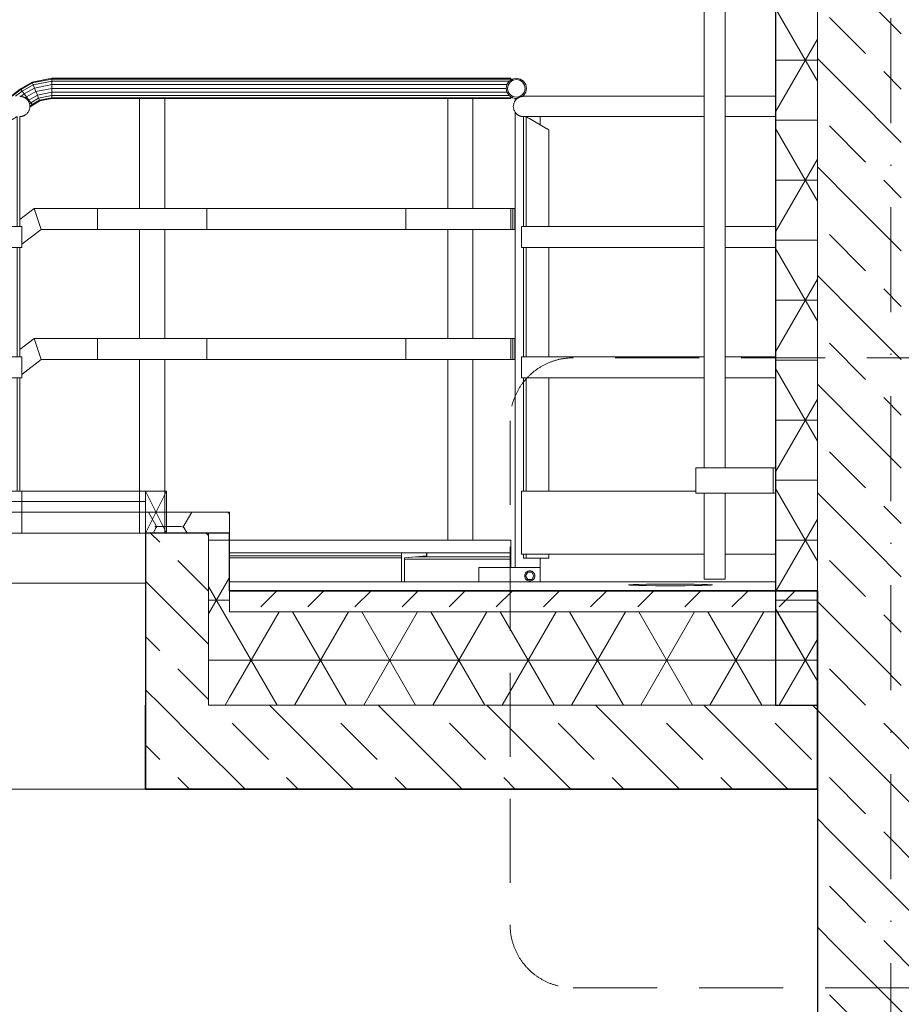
# Model space of a CAD drawing. Header units: millimetres. Extents: x -3176 to 162662, y -36434 to 57907.
# Tile 14 of 155: x 67803 to 69903, y 2038 to 4383. Entities that reach past the tile are written whole.
import ezdxf

# ---------------------------------------------------------------- set-up
doc = ezdxf.new("R2010")
doc.units = ezdxf.units.MM
doc.linetypes.add('1-Sheet - 32170-CIV-6170-DW-2035-015-02 - PRZEKROJE A-A - B-B$0$A_Dash_Dot_2_5mm_Axis', pattern=[45, 25, -10, 0, -10])
doc.linetypes.add('1-Sheet - 32170-CIV-6170-DW-2035-015-02 - PRZEKROJE A-A - B-B$0$A_Hidden_2_0mm', pattern=[30, 20, -10])
doc.layers.get('0').update_dxf_attribs({"lineweight": 5})
for name, color, linetype, lineweight in [('!UG_kształtki', 10, 'Continuous', 30), ('1-Sheet - 32170-CIV-6170-DW-2035-015-02 - PRZEKROJE A-A - B-B$0$A-COLS', 8, 'Continuous', 0), ('1-Sheet - 32170-CIV-6170-DW-2035-015-02 - PRZEKROJE A-A - B-B$0$A-DETL', 8, 'Continuous', 0), ('1-Sheet - 32170-CIV-6170-DW-2035-015-02 - PRZEKROJE A-A - B-B$0$A-DETL-GENF', 8, 'Continuous', 0), ('1-Sheet - 32170-CIV-6170-DW-2035-015-02 - PRZEKROJE A-A - B-B$0$A-DETL-THIN', 8, 'Continuous', 0), ('1-Sheet - 32170-CIV-6170-DW-2035-015-02 - PRZEKROJE A-A - B-B$0$A-FLOR-HRAL', 8, 'Continuous', 0), ('1-Sheet - 32170-CIV-6170-DW-2035-015-02 - PRZEKROJE A-A - B-B$0$A-GENM', 8, 'Continuous', 0), ('1-Sheet - 32170-CIV-6170-DW-2035-015-02 - PRZEKROJE A-A - B-B$0$A-ROOF', 8, 'Continuous', 0), ('1-Sheet - 32170-CIV-6170-DW-2035-015-02 - PRZEKROJE A-A - B-B$0$A-ROOF-PATT', 8, 'Continuous', 0), ('1-Sheet - 32170-CIV-6170-DW-2035-015-02 - PRZEKROJE A-A - B-B$0$A-WALL', 8, 'Continuous', 0), ('1-Sheet - 32170-CIV-6170-DW-2035-015-02 - PRZEKROJE A-A - B-B$0$A-WALL-PATT', 8, 'Continuous', 0), ('1-Sheet - 32170-CIV-6170-DW-2035-015-02 - PRZEKROJE A-A - B-B$0$Q-SPCQ', 8, 'Continuous', 0), ('1-Sheet - 32170-CIV-6170-DW-2035-015-02 - PRZEKROJE A-A - B-B$0$S-BEAM', 8, 'Continuous', 0), ('1-Sheet - 32170-CIV-6170-DW-2035-015-02 - PRZEKROJE A-A - B-B$0$S-GRID', 8, 'Continuous', 0)]:
    doc.layers.add(name, color=color, linetype=linetype, lineweight=lineweight)
pattern_1 = [(315, (15908.845, 400), (12.93157, 12.93157), [12.192, -6.096]), (315, (15922.053, 400), (12.93157, 12.93157), [20.32, 0, 0, 0])]

# ---------------------------------------------------------------- blocks, each defined once
blk = doc.blocks.new('1-Sheet - 32170-CIV-6170-DW-2035-015-02 - PRZEKROJE A-A - B-B$0$A_Drabina_Klamra - A_Drabina_Klamra_H_350-1095951-B2_SC_AA - Dep_PW')
at = {"layer": '1-Sheet - 32170-CIV-6170-DW-2035-015-02 - PRZEKROJE A-A - B-B$0$A-GENM'}
for p, q in [((6294.53, 331.5), (6294.53, 471.23)), ((6299.53, 331.5), (6299.53, 471.23)), ((6292.57, 331.5), (6311.03, 331.5)), ((6292.57, 331.5), (6292.57, 325.48)), ((6311.03, 331.5), (6311.53, 331.5)), ((6311.03, 331.5), (6311.03, 325.48)), ((6311.03, 325.48), (6292.57, 325.48)), ((6294.53, 305), (6294.53, 325.48)), ((6299.53, 305), (6299.53, 325.48)), ((6311.53, 325.48), (6311.03, 325.48)), ((6299.53, 305), (6294.53, 305))]:
    blk.add_line(p, q, dxfattribs=at)
blk = doc.blocks.new('1-Sheet - 32170-CIV-6170-DW-2035-015-02 - PRZEKROJE A-A - B-B$0$Railing - słupek_balustrady60x6-1062895-B2_SC_AA - Dep_PW')
at = {"layer": '1-Sheet - 32170-CIV-6170-DW-2035-015-02 - PRZEKROJE A-A - B-B$0$A-FLOR-HRAL'}
for p, q in [((6130.93, 389), (6130.93, 415.17)), ((6131.53, 389), (6131.53, 415.17)), ((6130.13, 414.71), (6125.93, 412.28)), ((6125.53, 389), (6125.53, 412.05)), ((6125.53, 358), (6125.53, 384)), ((6130.93, 358), (6130.93, 384)), ((6131.53, 358), (6131.53, 384)), ((6125.53, 326), (6125.53, 353)), ((6130.93, 326), (6130.93, 353)), ((6131.53, 326), (6131.53, 353))]:
    blk.add_line(p, q, dxfattribs=at)
at = {"layer": '1-Sheet - 32170-CIV-6170-DW-2035-015-02 - PRZEKROJE A-A - B-B$0$A-FLOR-HRAL', "flags": 128}
for points in [[(6130.93, 415.17), (6130.91, 415.16), (6130.85, 415.12), (6130.75, 415.07), (6130.63, 415), (6130.47, 414.91), (6130.3, 414.81), (6130.13, 414.71)], [(6125.93, 412.28), (6125.84, 412.23), (6125.75, 412.18), (6125.68, 412.14), (6125.61, 412.1), (6125.57, 412.08), (6125.54, 412.06), (6125.53, 412.05)]]:
    blk.add_lwpolyline(points, dxfattribs=at)
blk = doc.blocks.new('1-Sheet - 32170-CIV-6170-DW-2035-015-02 - PRZEKROJE A-A - B-B$0$Railing - Railing-1024618-B2_SC_AA - Dep_PW')
at = {"layer": '1-Sheet - 32170-CIV-6170-DW-2035-015-02 - PRZEKROJE A-A - B-B$0$A-FLOR-HRAL'}
for p, q in [((6132.03, 389), (6048.53, 389)), ((6132.03, 389), (6132.03, 384)), ((6048.53, 384), (6132.03, 384)), ((6132.03, 358), (6048.53, 358)), ((6132.03, 358), (6132.03, 353)), ((6048.53, 353), (6132.03, 353)), ((6132.03, 326), (6048.53, 326)), ((6132.03, 326), (6132.03, 316))]:
    blk.add_line(p, q, dxfattribs=at)
for points, knots in [([(6131.53, 420), (6131.58, 420), (6131.68, 420), (6131.84, 419.98), (6132, 419.96), (6132.15, 419.92), (6132.3, 419.87), (6132.45, 419.82), (6132.6, 419.75), (6132.74, 419.68), (6132.87, 419.59), (6133.04, 419.47), (6133.2, 419.33), (6133.34, 419.18), (6133.48, 419.02), (6133.62, 418.8), (6133.76, 418.51), (6133.9, 418.11), (6133.94, 417.8), (6133.94, 417.58)], [0.5, 0.5, 0.5, 0.5, 0.5208333, 0.5416667, 0.5625, 0.5833333, 0.6041667, 0.625, 0.6458333, 0.6666667, 0.6875, 0.7083333, 0.75, 0.7708333, 0.7916667, 0.8333333, 0.875, 0.9166667, 1, 1, 1, 1]), ([(6133.94, 417.58), (6133.94, 417.37), (6133.9, 417.06), (6133.76, 416.66), (6133.62, 416.37), (6133.48, 416.15), (6133.34, 415.99), (6133.2, 415.84), (6133, 415.66), (6132.78, 415.52), (6132.6, 415.42), (6132.45, 415.35), (6132.3, 415.3), (6132.15, 415.25), (6132, 415.21), (6131.84, 415.19), (6131.68, 415.17), (6131.58, 415.17), (6131.53, 415.17)], [0, 0, 0, 0, 0.0833333, 0.125, 0.1666667, 0.2083333, 0.2291667, 0.25, 0.2916667, 0.3333333, 0.3541667, 0.375, 0.3958333, 0.4166667, 0.4375, 0.4583333, 0.4791667, 0.5, 0.5, 0.5, 0.5])]:
    blk.add_open_spline(points, degree=3, knots=knots, dxfattribs=at)
blk.add_blockref('1-Sheet - 32170-CIV-6170-DW-2035-015-02 - PRZEKROJE A-A - B-B$0$Railing - słupek_balustrady60x6-1062895-B2_SC_AA - Dep_PW', (0, 0))
blk = doc.blocks.new('1-Sheet - 32170-CIV-6170-DW-2035-015-02 - PRZEKROJE A-A - B-B$0$Top Rail Type - Top Rail_Internal_-1024619-B2_SC_AA - Dep_PW')
at = {"layer": '1-Sheet - 32170-CIV-6170-DW-2035-015-02 - PRZEKROJE A-A - B-B$0$A-FLOR-HRAL'}
for points, knots in [([(6131.53, 420), (6131.58, 420), (6131.68, 420), (6131.84, 419.98), (6132, 419.96), (6132.15, 419.92), (6132.3, 419.87), (6132.45, 419.82), (6132.6, 419.75), (6132.74, 419.68), (6132.87, 419.59), (6133.04, 419.47), (6133.2, 419.33), (6133.34, 419.18), (6133.48, 419.02), (6133.62, 418.8), (6133.76, 418.51), (6133.9, 418.11), (6133.94, 417.8), (6133.94, 417.58)], [0.5, 0.5, 0.5, 0.5, 0.5208333, 0.5416667, 0.5625, 0.5833333, 0.6041667, 0.625, 0.6458333, 0.6666667, 0.6875, 0.7083333, 0.75, 0.7708333, 0.7916667, 0.8333333, 0.875, 0.9166667, 1, 1, 1, 1]), ([(6133.94, 417.58), (6133.94, 417.37), (6133.9, 417.06), (6133.76, 416.66), (6133.62, 416.37), (6133.48, 416.15), (6133.34, 415.99), (6133.2, 415.84), (6133, 415.66), (6132.78, 415.52), (6132.6, 415.42), (6132.45, 415.35), (6132.3, 415.3), (6132.15, 415.25), (6132, 415.21), (6131.84, 415.19), (6131.68, 415.17), (6131.58, 415.17), (6131.53, 415.17)], [0, 0, 0, 0, 0.0833333, 0.125, 0.1666667, 0.2083333, 0.2291667, 0.25, 0.2916667, 0.3333333, 0.3541667, 0.375, 0.3958333, 0.4166667, 0.4375, 0.4583333, 0.4791667, 0.5, 0.5, 0.5, 0.5])]:
    blk.add_open_spline(points, degree=3, knots=knots, dxfattribs=at)
blk = doc.blocks.new('1-Sheet - 32170-CIV-6170-DW-2035-015-02 - PRZEKROJE A-A - B-B$0$Railing - słupek_balustrady60x6-V5-B2_SC_AA - Dep_PW')
at = {"layer": '1-Sheet - 32170-CIV-6170-DW-2035-015-02 - PRZEKROJE A-A - B-B$0$A-FLOR-HRAL'}
for p, q in [((6251.53, 389), (6251.53, 415.17)), ((6252.13, 389), (6252.13, 415.17)), ((6252.93, 414.71), (6257.13, 412.28)), ((6257.53, 389), (6257.53, 412.05)), ((6251.53, 358), (6251.53, 384)), ((6252.13, 358), (6252.13, 384)), ((6257.53, 358), (6257.53, 384)), ((6251.53, 326), (6251.53, 353)), ((6252.13, 326), (6252.13, 353)), ((6257.53, 326), (6257.53, 353)), ((6251.53, 310), (6251.53, 311)), ((6251.73, 310), (6251.53, 310)), ((6251.73, 310), (6252.13, 310)), ((6252.13, 310), (6252.13, 311)), ((6252.93, 310), (6252.13, 310)), ((6257.13, 310), (6252.93, 310)), ((6257.13, 310), (6257.53, 310)), ((6257.53, 310), (6257.53, 311))]:
    blk.add_line(p, q, dxfattribs=at)
at = {"layer": '1-Sheet - 32170-CIV-6170-DW-2035-015-02 - PRZEKROJE A-A - B-B$0$A-FLOR-HRAL', "flags": 128}
for points in [[(6252.13, 415.17), (6252.15, 415.16), (6252.21, 415.12), (6252.3, 415.07), (6252.43, 415), (6252.58, 414.91), (6252.75, 414.81), (6252.93, 414.71)], [(6257.13, 412.28), (6257.22, 412.23), (6257.3, 412.18), (6257.38, 412.14), (6257.44, 412.1), (6257.49, 412.08), (6257.52, 412.06), (6257.53, 412.05)]]:
    blk.add_lwpolyline(points, dxfattribs=at)
blk = doc.blocks.new('1-Sheet - 32170-CIV-6170-DW-2035-015-02 - PRZEKROJE A-A - B-B$0$Railing - Railing-1024628-B2_SC_AA - Dep_PW')
at = {"layer": '1-Sheet - 32170-CIV-6170-DW-2035-015-02 - PRZEKROJE A-A - B-B$0$A-FLOR-HRAL'}
for p, q in [((6294.53, 389), (6251.03, 389)), ((6251.03, 389), (6251.03, 384)), ((6311.53, 389), (6299.53, 389)), ((6251.03, 384), (6294.53, 384)), ((6299.53, 384), (6311.53, 384)), ((6294.53, 358), (6251.03, 358)), ((6251.03, 358), (6251.03, 353)), ((6311.53, 358), (6299.53, 358)), ((6251.03, 353), (6294.53, 353)), ((6299.53, 353), (6311.53, 353)), ((6292.57, 326), (6251.03, 326)), ((6251.03, 326), (6251.03, 311)), ((6251.03, 311), (6294.53, 311)), ((6299.53, 311), (6311.53, 311))]:
    blk.add_line(p, q, dxfattribs=at)
blk.add_blockref('1-Sheet - 32170-CIV-6170-DW-2035-015-02 - PRZEKROJE A-A - B-B$0$Railing - słupek_balustrady60x6-V5-B2_SC_AA - Dep_PW', (0, 0))
blk = doc.blocks.new('1-Sheet - 32170-CIV-6170-DW-2035-015-02 - PRZEKROJE A-A - B-B$0$Top Rail Type - Top Rail_Internal_-1024629-B2_SC_AA - Dep_PW')
at = {"layer": '1-Sheet - 32170-CIV-6170-DW-2035-015-02 - PRZEKROJE A-A - B-B$0$A-FLOR-HRAL'}
for p, q in [((6294.53, 420), (6251.53, 420)), ((6311.53, 420), (6299.53, 420)), ((6251.53, 415.17), (6294.53, 415.17)), ((6299.53, 415.17), (6311.53, 415.17))]:
    blk.add_line(p, q, dxfattribs=at)
for points, knots in [([(6251.53, 420), (6251.47, 420), (6251.37, 420), (6251.21, 419.98), (6251.06, 419.96), (6250.9, 419.92), (6250.75, 419.87), (6250.6, 419.82), (6250.46, 419.75), (6250.32, 419.68), (6250.18, 419.59), (6250.01, 419.47), (6249.85, 419.33), (6249.71, 419.18), (6249.58, 419.02), (6249.43, 418.8), (6249.29, 418.51), (6249.15, 418.11), (6249.11, 417.8), (6249.11, 417.59)], [-0.5, -0.5, -0.5, -0.5, -0.4791667, -0.4583333, -0.4375, -0.4166667, -0.3958333, -0.375, -0.3541667, -0.3333333, -0.3125, -0.2916667, -0.25, -0.2291667, -0.2083333, -0.1666667, -0.125, -0.0833333, 0, 0, 0, 0]), ([(6249.11, 417.59), (6249.11, 417.37), (6249.15, 417.06), (6249.29, 416.66), (6249.43, 416.37), (6249.58, 416.15), (6249.71, 415.99), (6249.85, 415.84), (6250.01, 415.7), (6250.18, 415.58), (6250.32, 415.49), (6250.46, 415.42), (6250.6, 415.35), (6250.75, 415.3), (6250.9, 415.25), (6251.06, 415.21), (6251.21, 415.19), (6251.37, 415.17), (6251.47, 415.17), (6251.53, 415.17)], [-1, -1, -1, -1, -0.9166667, -0.875, -0.8333333, -0.7916667, -0.7708333, -0.75, -0.7083333, -0.6875, -0.6666667, -0.6458333, -0.625, -0.6041667, -0.5833333, -0.5625, -0.5416667, -0.5208333, -0.5, -0.5, -0.5, -0.5])]:
    blk.add_open_spline(points, degree=3, knots=knots, dxfattribs=at)
blk = doc.blocks.new('1-Sheet - 32170-CIV-6170-DW-2035-015-02 - PRZEKROJE A-A - B-B')
at = {"layer": '1-Sheet - 32170-CIV-6170-DW-2035-015-02 - PRZEKROJE A-A - B-B$0$A-DETL-GENF'}
h = blk.add_hatch(dxfattribs=at)
h.set_pattern_fill('FP_14', color=8, style=0, pattern_type=2)
h.set_pattern_definition([(0, (15908.844, 400), (9.525, 5.499), [6.35, -12.7]), (120, (15908.844, 400), (-9.5247737, 5.499392), [6.35, -12.7]), (60, (15908.844, 400), (0.0002263, 10.998392), [0, -12.7, 6.35, 0])])
h.paths.add_polyline_path([(6830.26, 316), (6830.26, 321), (6810.26, 321), (6810.26, 316)])
at = {"layer": '1-Sheet - 32170-CIV-6170-DW-2035-015-02 - PRZEKROJE A-A - B-B$0$A-ROOF-PATT', "lineweight": 9}
h = blk.add_hatch(dxfattribs=at)
h.set_pattern_fill('FP_8', color=256, angle=135, style=0, pattern_type=2)
h.set_pattern_definition([(45, (15908.845, 400), (-0.000707, 11.22532), [7.938, -7.938])])
h.paths.add_polyline_path([(6661, 297.25), (6690.26, 297.25), (6690.26, 302.25), (6415.26, 302.25), (6415.26, 297.25), (6646.72, 297.25)])
h.paths.add_polyline_path([(6970.26, 297.25), (6970.26, 302.25), (6830.26, 302.25), (6830.26, 297.25), (6960.99, 297.25)])
h = blk.add_hatch(dxfattribs=at)
h.set_pattern_fill('FP_5', color=256, angle=90, style=0, pattern_type=2)
h.set_pattern_definition([(3e-14, (15908.844, 400), (-6e-15, 14.287), []), (60, (15908.844, 400), (-12.372905, 7.1435), []), (120, (15908.844, 400), (-12.372905, -7.1435), [])])
h.paths.add_polyline_path([(6415.26, 275), (6690.26, 275), (6690.26, 297.25), (6415.26, 297.25), (6415.26, 278.77)])
h.paths.add_polyline_path([(6970.26, 275), (6970.26, 297.25), (6830.26, 297.25), (6830.26, 275), (6960.99, 275)])
h = blk.add_hatch(dxfattribs=at)
h.set_pattern_fill('FP_3', color=256, angle=45, style=0, pattern_type=2)
h.set_pattern_definition([(315, (15908.845, 400), (12.93157, 12.93157), [12.192, -6.096]), (315, (15922.053, 400), (12.93157, 12.93157), [20.32, 0, 0, 0])])
h.paths.add_polyline_path([(6710.26, 255), (6710.26, 275), (6390.26, 275), (6390.26, 255), (6703.86, 255)])
h.paths.add_polyline_path([(6970.26, 255), (6970.26, 275), (6810.26, 275), (6810.26, 255), (6960.99, 255)])
at = {"layer": '1-Sheet - 32170-CIV-6170-DW-2035-015-02 - PRZEKROJE A-A - B-B$0$A-WALL-PATT', "lineweight": 9}
h = blk.add_hatch(dxfattribs=at)
h.set_pattern_fill('FP_5', color=256, angle=90, style=0, pattern_type=2)
h.set_pattern_definition([(5e-14, (15908.844, 400), (-1e-14, 14.287), []), (60, (15908.844, 400), (-12.372905, 7.1435), []), (120, (15908.844, 400), (-12.372905, -7.1435), [])])
h.paths.add_polyline_path([(6960.99, 275), (6970.26, 275), (6970.26, 631), (6960.26, 631), (6960.26, 275)])
h = blk.add_hatch(dxfattribs=at)
h.set_pattern_fill('FP_3', color=256, angle=45, style=0, pattern_type=2)
h.set_pattern_definition([(315, (15908.845, 400), (12.93157, 12.93157), [12.192, -6.096]), (315, (15922.053, 400), (12.93157, 12.93157), [20.32, 0, 0, 0])])
h.paths.add_polyline_path([(6989.56, 275), (6990.26, 275), (6990.26, 552.99), (6970.26, 553.65), (6970.26, 275)])
h.paths.add_polyline_path([(6990.26, 575), (6990.26, 631), (6970.26, 631), (6970.26, 575.67)])
h = blk.add_hatch(dxfattribs=at)
h.set_pattern_fill('FP_3', color=256, angle=45, style=0, pattern_type=2)
h.set_pattern_definition(pattern_1)
h.paths.add_polyline_path([(6825.26, 275), (6825.26, 316), (6810.26, 316), (6810.26, 275), (6818.14, 275)])
h = blk.add_hatch(dxfattribs=at)
h.set_pattern_fill('FP_5', color=256, angle=90, style=0, pattern_type=2)
h.set_pattern_definition([(0, (15908.844, 400), (0, 14.287), []), (60, (15908.844, 400), (-12.372905, 7.1435), []), (120, (15908.844, 400), (-12.372905, -7.1435), [])])
h.paths.add_polyline_path([(6830.26, 275), (6830.26, 316), (6825.26, 316), (6825.26, 275)])
h = blk.add_hatch(dxfattribs=at)
h.set_pattern_fill('FP_3', color=256, angle=45, style=0, pattern_type=2)
h.set_pattern_definition(pattern_1)
h.paths.add_polyline_path([(6995.26, -210), (6995.26, 275), (6970.26, 275), (6970.26, -210)])
at = {"layer": '1-Sheet - 32170-CIV-6170-DW-2035-015-02 - PRZEKROJE A-A - B-B$0$A-COLS'}
for p, q in [((6814.81, 419.47), (6808.81, 419.47)), ((6808.81, 419.47), (6808.81, 393.3)), ((6814.81, 393.3), (6814.81, 419.47)), ((6888.21, 419.47), (6882.21, 419.47)), ((6882.21, 419.47), (6882.21, 393.3)), ((6888.21, 393.3), (6888.21, 419.47)), ((6898.26, 418.92), (6898.26, 419.47)), ((6898.78, 419.47), (6898.26, 419.47)), ((6898.26, 307.8), (6898.26, 416.25)), ((6904.26, 415.17), (6904.26, 413.21)), ((6808.81, 388.3), (6808.81, 362.3)), ((6814.81, 362.3), (6814.81, 388.3)), ((6882.21, 388.3), (6882.21, 362.3)), ((6888.21, 362.3), (6888.21, 388.3)), ((6808.81, 357.3), (6808.81, 316)), ((6814.81, 316), (6814.81, 357.3)), ((6882.21, 357.3), (6882.21, 314.3)), ((6888.21, 314.3), (6888.21, 357.3)), ((6904.26, 310), (6904.26, 307.8))]:
    blk.add_line(p, q, dxfattribs=at)
at = {"layer": '1-Sheet - 32170-CIV-6170-DW-2035-015-02 - PRZEKROJE A-A - B-B$0$A-DETL', "linetype": '1-Sheet - 32170-CIV-6170-DW-2035-015-02 - PRZEKROJE A-A - B-B$0$A_Hidden_2_0mm'}
for p, q in [((7032.08, 357.72), (6912.08, 357.72)), ((6897.08, 342.72), (6897.08, 222.72)), ((6912.08, 207.72), (7032.08, 207.72))]:
    blk.add_line(p, q, dxfattribs=at)
for centre, start, end in [((6912.08, 342.72), 90, 180), ((6912.08, 222.72), 180, 270)]:
    blk.add_arc(centre, 15, start, end, dxfattribs=at)
at = {"layer": '1-Sheet - 32170-CIV-6170-DW-2035-015-02 - PRZEKROJE A-A - B-B$0$A-DETL-THIN'}
for p, q in [((6810.26, 326), (6710.26, 326)), ((6810.26, 326), (6815.26, 326)), ((6810.26, 321), (6810.26, 326)), ((6815.26, 326), (6810.26, 316)), ((6810.26, 326), (6815.26, 316)), ((6815.26, 326), (6815.26, 321)), ((6710.26, 323.5), (6810.26, 323.5)), ((6710.26, 321), (6810.26, 321)), ((6830.26, 321), (6810.26, 321)), ((6810.26, 321), (6810.26, 316)), ((6815.26, 321), (6810.26, 321)), ((6810.26, 321), (6815.26, 321)), ((6810.26, 316), (6810.26, 321)), ((6815.26, 321), (6815.26, 316)), ((6830.26, 316), (6830.26, 321)), ((6810.26, 316), (6830.26, 316)), ((6815.26, 316), (6810.26, 316))]:
    blk.add_line(p, q, dxfattribs=at)
at = {"layer": '1-Sheet - 32170-CIV-6170-DW-2035-015-02 - PRZEKROJE A-A - B-B$0$A-GENM'}
for p, q in [((6798.8, 388.3), (6798.8, 393.3)), ((6798.8, 393.3), (6824.82, 393.3)), ((6824.82, 393.3), (6824.82, 388.3)), ((6872.2, 388.3), (6872.2, 393.3)), ((6872.2, 393.3), (6897.71, 393.3)), ((6898.21, 393.3), (6897.71, 393.3)), ((6897.71, 393.3), (6897.71, 388.3)), ((6898.21, 388.3), (6898.21, 393.3)), ((6898.22, 393.3), (6898.22, 388.3)), ((6798.8, 388.3), (6824.82, 388.3)), ((6872.2, 388.3), (6897.71, 388.3)), ((6897.71, 388.3), (6898.21, 388.3)), ((6798.8, 357.3), (6798.8, 362.3)), ((6798.8, 362.3), (6824.82, 362.3)), ((6824.82, 362.3), (6824.82, 357.3)), ((6872.2, 357.3), (6872.2, 362.3)), ((6872.2, 362.3), (6897.71, 362.3)), ((6898.21, 362.3), (6897.71, 362.3)), ((6897.71, 362.3), (6897.71, 357.3)), ((6898.21, 357.3), (6898.21, 362.3)), ((6898.22, 362.3), (6898.22, 357.3)), ((6798.8, 357.3), (6824.82, 357.3)), ((6872.2, 357.3), (6897.71, 357.3)), ((6897.71, 357.3), (6898.21, 357.3))]:
    blk.add_line(p, q, dxfattribs=at)
at = {"layer": '1-Sheet - 32170-CIV-6170-DW-2035-015-02 - PRZEKROJE A-A - B-B$0$A-ROOF'}
for p, q in [((6710.26, 304.1), (6810.26, 304.1)), ((6830.26, 302.25), (6830.26, 297.25)), ((6970.26, 297.25), (6830.26, 297.25)), ((6830.26, 275), (6960.26, 275)), ((6810.26, 255), (6710.26, 255))]:
    blk.add_line(p, q, dxfattribs=at)
at = {"layer": '1-Sheet - 32170-CIV-6170-DW-2035-015-02 - PRZEKROJE A-A - B-B$0$A-ROOF', "lineweight": 18}
blk.add_line((6960.26, 304.35), (6830.26, 304.35), dxfattribs=at)
at = {"layer": '1-Sheet - 32170-CIV-6170-DW-2035-015-02 - PRZEKROJE A-A - B-B$0$A-ROOF', "lineweight": 35}
for p, q in [((6970.26, 302.25), (6830.26, 302.25)), ((6970.26, 255), (6970.26, 302.25)), ((6810.26, 275), (6810.26, 255)), ((6810.26, 255), (6970.26, 255))]:
    blk.add_line(p, q, dxfattribs=at)
at = {"layer": '1-Sheet - 32170-CIV-6170-DW-2035-015-02 - PRZEKROJE A-A - B-B$0$A-ROOF', "flags": 128}
for points in [[(6925.26, 303.65), (6925.55, 303.7), (6926.4, 303.74), (6927.77, 303.78), (6929.58, 303.81), (6931.71, 303.84), (6934.05, 303.85), (6936.46, 303.85), (6938.8, 303.84), (6940.94, 303.81), (6942.74, 303.78), (6944.11, 303.74), (6944.97, 303.7), (6945.26, 303.65)], [(6945.26, 303.65), (6944.97, 303.6), (6944.11, 303.56), (6942.74, 303.52), (6940.94, 303.49), (6938.8, 303.46), (6936.46, 303.45), (6934.05, 303.45), (6931.71, 303.46), (6929.58, 303.49), (6927.77, 303.52), (6926.4, 303.56), (6925.55, 303.6), (6925.26, 303.65)]]:
    blk.add_lwpolyline(points, dxfattribs=at)
at = {"layer": '1-Sheet - 32170-CIV-6170-DW-2035-015-02 - PRZEKROJE A-A - B-B$0$A-WALL', "lineweight": 25}
for p, q in [((6960.26, 634), (6960.26, 275)), ((6810.26, 316), (6810.26, 275)), ((6830.26, 316), (6810.26, 316)), ((6830.26, 302.25), (6830.26, 316)), ((6960.26, 275), (6970.26, 275)), ((6970.26, 255), (6970.26, -210))]:
    blk.add_line(p, q, dxfattribs=at)
at = {"layer": '1-Sheet - 32170-CIV-6170-DW-2035-015-02 - PRZEKROJE A-A - B-B$0$A-WALL'}
for p, q in [((6970.26, 302.25), (6970.26, 631)), ((6810.26, 316), (6710.26, 316)), ((6825.26, 316), (6825.26, 275)), ((6825.26, 275), (6830.26, 275))]:
    blk.add_line(p, q, dxfattribs=at)
at = {"layer": '1-Sheet - 32170-CIV-6170-DW-2035-015-02 - PRZEKROJE A-A - B-B$0$Q-SPCQ'}
for p, q in [((6900.56, 305.8), (6900.58, 306.03)), ((6900.58, 306.03), (6900.56, 305.8)), ((6900.58, 305.57), (6900.56, 305.8)), ((6900.56, 305.8), (6900.58, 305.57)), ((6900.58, 306.03), (6900.65, 306.26)), ((6900.65, 306.26), (6900.58, 306.03)), ((6900.65, 305.34), (6900.58, 305.57)), ((6900.58, 305.57), (6900.65, 305.34)), ((6900.65, 306.26), (6900.76, 306.47)), ((6900.76, 306.47), (6900.65, 306.26)), ((6900.76, 305.13), (6900.65, 305.34)), ((6900.65, 305.34), (6900.76, 305.13)), ((6900.76, 305.8), (6901.26, 306.67)), ((6900.76, 306.47), (6900.91, 306.65)), ((6900.91, 306.65), (6900.76, 306.47)), ((6901.26, 304.93), (6900.76, 305.8)), ((6900.91, 304.95), (6900.76, 305.13)), ((6900.76, 305.13), (6900.91, 304.95)), ((6900.91, 306.65), (6901.09, 306.8)), ((6901.09, 306.8), (6900.91, 306.65)), ((6901.09, 304.8), (6900.91, 304.95)), ((6900.91, 304.95), (6901.09, 304.8)), ((6901.09, 306.8), (6901.3, 306.91)), ((6901.3, 306.91), (6901.09, 306.8)), ((6901.26, 306.67), (6902.26, 306.67)), ((6902.26, 304.93), (6901.26, 304.93)), ((6901.3, 306.91), (6901.53, 306.98)), ((6901.53, 306.98), (6901.3, 306.91)), ((6901.53, 306.98), (6901.76, 307)), ((6901.76, 307), (6901.53, 306.98)), ((6901.76, 307), (6901.99, 306.98)), ((6901.99, 306.98), (6901.76, 307)), ((6901.99, 306.98), (6902.22, 306.91)), ((6902.22, 306.91), (6901.99, 306.98)), ((6902.22, 306.91), (6902.43, 306.8)), ((6902.43, 306.8), (6902.22, 306.91)), ((6902.26, 306.67), (6902.76, 305.8)), ((6902.76, 305.8), (6902.26, 304.93)), ((6902.43, 306.8), (6902.61, 306.65)), ((6902.61, 306.65), (6902.43, 306.8)), ((6902.61, 304.95), (6902.43, 304.8)), ((6902.43, 304.8), (6902.61, 304.95)), ((6902.61, 306.65), (6902.76, 306.47)), ((6902.76, 306.47), (6902.61, 306.65)), ((6902.76, 305.13), (6902.61, 304.95)), ((6902.61, 304.95), (6902.69, 305.05)), ((6902.76, 306.47), (6902.87, 306.26)), ((6902.87, 306.26), (6902.76, 306.47)), ((6902.87, 305.34), (6902.76, 305.13)), ((6902.76, 305.13), (6902.87, 305.34)), ((6902.87, 306.26), (6902.94, 306.03)), ((6902.94, 306.03), (6902.87, 306.26)), ((6902.94, 305.57), (6902.87, 305.34)), ((6902.87, 305.34), (6902.94, 305.57)), ((6902.94, 306.03), (6902.96, 305.8)), ((6902.96, 305.8), (6902.94, 306.03)), ((6902.96, 305.8), (6902.94, 305.57)), ((6902.94, 305.57), (6902.96, 305.8)), ((6901.3, 304.69), (6901.09, 304.8)), ((6901.53, 304.62), (6901.3, 304.69)), ((6901.3, 304.69), (6901.53, 304.62)), ((6901.76, 304.6), (6901.53, 304.62)), ((6901.53, 304.62), (6901.76, 304.6)), ((6901.99, 304.62), (6901.76, 304.6)), ((6901.76, 304.6), (6901.99, 304.62)), ((6902.22, 304.69), (6901.99, 304.62)), ((6901.99, 304.62), (6902.22, 304.69)), ((6902.43, 304.8), (6902.22, 304.69)), ((6902.22, 304.69), (6902.43, 304.8))]:
    blk.add_line(p, q, dxfattribs=at)
at = {"layer": '1-Sheet - 32170-CIV-6170-DW-2035-015-02 - PRZEKROJE A-A - B-B$0$S-BEAM'}
for p, q in [((6780.43, 421.77), (6783.19, 423.35)), ((6780.54, 421.62), (6783.26, 423.19)), ((6780.86, 421.21), (6783.46, 422.7)), ((6783.19, 423.35), (6787.94, 424.3)), ((6783.26, 423.19), (6783.19, 423.35)), ((6783.26, 423.19), (6787.94, 424.12)), ((6783.46, 422.7), (6783.26, 423.19)), ((6783.46, 422.7), (6787.94, 423.59)), ((6783.76, 421.98), (6783.46, 422.7)), ((6783.76, 421.98), (6787.94, 422.81)), ((6787.94, 424.12), (6787.94, 424.3)), ((6787.94, 424.3), (6897.21, 424.3)), ((6787.94, 423.59), (6787.94, 424.12)), ((6787.94, 424.12), (6897.21, 424.12)), ((6787.94, 422.81), (6787.94, 423.59)), ((6787.94, 423.59), (6896.85, 423.59)), ((6787.94, 421.88), (6787.94, 422.81)), ((6787.94, 422.81), (6896.33, 422.81)), ((6896.33, 422.81), (6896.14, 421.88)), ((6896.85, 423.59), (6896.33, 422.81)), ((6896.62, 422.69), (6896.46, 421.88)), ((6897.08, 423.37), (6896.62, 422.69)), ((6897.64, 424.12), (6896.85, 423.59)), ((6897.76, 423.82), (6897.08, 423.37)), ((6897.21, 424.3), (6897.21, 424.12)), ((6897.21, 424.12), (6897.21, 423.83)), ((6898.56, 424.3), (6897.64, 424.12)), ((6898.56, 423.98), (6897.76, 423.82)), ((6899.48, 424.12), (6898.56, 424.3)), ((6899.36, 423.82), (6898.56, 423.98)), ((6900.04, 423.37), (6899.36, 423.82)), ((6900.27, 423.59), (6899.48, 424.12)), ((6900.49, 422.69), (6900.04, 423.37)), ((6900.79, 422.81), (6900.27, 423.59)), ((6900.65, 421.88), (6900.49, 422.69)), ((6900.97, 421.88), (6900.79, 422.81)), ((6778.35, 420.19), (6780.43, 421.77)), ((6778.46, 420.04), (6780.54, 421.62)), ((6779.27, 420), (6780.86, 421.21)), ((6780.54, 421.62), (6780.43, 421.77)), ((6780.52, 419.97), (6781.33, 420.58)), ((6780.86, 421.21), (6780.54, 421.62)), ((6781.33, 420.58), (6780.86, 421.21)), ((6781.33, 420.58), (6783.76, 421.98)), ((6781.89, 419.85), (6781.33, 420.58)), ((6781.56, 419.6), (6781.89, 419.85)), ((6781.89, 419.85), (6784.11, 421.12)), ((6782.45, 419.11), (6781.89, 419.85)), ((6782.45, 419.11), (6784.47, 420.27)), ((6784.11, 421.12), (6783.76, 421.98)), ((6784.11, 421.12), (6787.94, 421.88)), ((6784.47, 420.27), (6784.11, 421.12)), ((6784.47, 420.27), (6787.94, 420.96)), ((6784.77, 419.55), (6784.47, 420.27)), ((6784.77, 419.55), (6787.94, 420.18)), ((6787.94, 420.96), (6787.94, 421.88)), ((6787.94, 421.88), (6896.14, 421.88)), ((6787.94, 420.18), (6787.94, 420.96)), ((6787.94, 420.96), (6896.33, 420.96)), ((6787.94, 419.65), (6787.94, 420.18)), ((6787.94, 420.18), (6896.85, 420.18)), ((6896.14, 421.88), (6896.33, 420.96)), ((6896.33, 420.96), (6896.85, 420.18)), ((6896.46, 421.88), (6896.62, 421.08)), ((6896.62, 421.08), (6897.08, 420.4)), ((6896.85, 420.18), (6897.64, 419.65)), ((6897.08, 420.4), (6897.76, 419.95)), ((6897.21, 419.94), (6897.21, 419.65)), ((6897.76, 419.95), (6898.56, 419.79)), ((6898.56, 419.79), (6899.36, 419.95)), ((6899.36, 419.95), (6900.04, 420.4)), ((6899.94, 419.96), (6900.27, 420.18)), ((6900.04, 420.4), (6900.49, 421.08)), ((6900.27, 420.18), (6900.79, 420.96)), ((6900.49, 421.08), (6900.65, 421.88)), ((6900.79, 420.96), (6900.97, 421.88)), ((6782.23, 418.95), (6782.45, 419.11)), ((6782.92, 418.49), (6782.45, 419.11)), ((6782.58, 418.23), (6782.92, 418.49)), ((6782.65, 417.39), (6783.35, 417.92)), ((6782.67, 417.63), (6783.24, 418.07)), ((6782.92, 418.49), (6784.77, 419.55)), ((6783.24, 418.07), (6782.92, 418.49)), ((6783.24, 418.07), (6784.97, 419.06)), ((6783.35, 417.92), (6783.24, 418.07)), ((6783.35, 417.92), (6785.04, 418.89)), ((6784.97, 419.06), (6784.77, 419.55)), ((6784.97, 419.06), (6787.94, 419.65)), ((6785.04, 418.89), (6784.97, 419.06)), ((6785.04, 418.89), (6787.94, 419.47)), ((6787.94, 419.47), (6787.94, 419.65)), ((6787.94, 419.65), (6897.21, 419.65)), ((6787.94, 419.47), (6808.81, 419.47)), ((6814.81, 419.47), (6882.21, 419.47)), ((6888.21, 419.47), (6897.21, 419.47)), ((6897.21, 419.65), (6897.21, 419.47)), ((6897.64, 419.65), (6898.56, 419.47)), ((6898.56, 419.47), (6898.86, 419.53)), ((6783.7, 393.3), (6780.26, 390.68)), ((6783.7, 393.3), (6785.39, 388.3)), ((6897.21, 393.3), (6783.7, 393.3)), ((6785.39, 388.3), (6783.7, 393.3)), ((6897.21, 393.3), (6897.21, 388.3)), ((6780.76, 384.78), (6785.39, 388.3)), ((6785.39, 388.3), (6897.21, 388.3)), ((6783.7, 362.3), (6780.26, 359.68)), ((6783.7, 362.3), (6785.39, 357.3)), ((6897.21, 362.3), (6783.7, 362.3)), ((6785.39, 357.3), (6783.7, 362.3)), ((6897.21, 362.3), (6897.21, 357.3)), ((6780.76, 353.78), (6785.39, 357.3)), ((6785.39, 357.3), (6897.21, 357.3)), ((6830.26, 314.3), (6897.21, 314.3)), ((6897.21, 311.3), (6897.21, 314.3)), ((6897.21, 311.3), (6830.26, 311.3)), ((6830.26, 310.54), (6871.18, 310.54)), ((6830.26, 310.12), (6871.18, 310.12)), ((6871.18, 311.3), (6871.18, 310.54)), ((6871.18, 311.3), (6871.18, 304.35)), ((6871.18, 310.12), (6871.18, 304.35)), ((6871.88, 310.12), (6877.18, 310.54)), ((6871.88, 304.35), (6871.88, 310.12)), ((6871.91, 310.11), (6871.88, 310.12)), ((6874.71, 310.34), (6871.91, 310.11)), ((6871.91, 310.11), (6871.91, 304.35)), ((6871.91, 309.74), (6897.21, 309.74)), ((6874.65, 310.34), (6897.21, 310.34)), ((6877.21, 310.54), (6874.71, 310.34)), ((6877.18, 310.54), (6877.18, 311.3)), ((6877.21, 310.54), (6877.18, 310.54)), ((6877.21, 311.3), (6877.21, 310.54)), ((6897.21, 311.3), (6897.21, 310.34)), ((6897.21, 310.34), (6897.21, 309.74)), ((6897.21, 309.74), (6897.21, 307.8)), ((6889.66, 307.8), (6889.66, 304.35)), ((6904.26, 307.8), (6889.66, 307.8)), ((6904.26, 304.35), (6904.26, 307.8))]:
    blk.add_line(p, q, dxfattribs=at)
at = {"layer": '1-Sheet - 32170-CIV-6170-DW-2035-015-02 - PRZEKROJE A-A - B-B$0$S-GRID', "linetype": '1-Sheet - 32170-CIV-6170-DW-2035-015-02 - PRZEKROJE A-A - B-B$0$A_Dash_Dot_2_5mm_Axis'}
blk.add_line((6987.76, -351.57), (6987.76, 855), dxfattribs=at)
at = {"layer": '1-Sheet - 32170-CIV-6170-DW-2035-015-02 - PRZEKROJE A-A - B-B$0$A-FLOR-HRAL'}
for name in ['1-Sheet - 32170-CIV-6170-DW-2035-015-02 - PRZEKROJE A-A - B-B$0$Railing - Railing-1024618-B2_SC_AA - Dep_PW', '1-Sheet - 32170-CIV-6170-DW-2035-015-02 - PRZEKROJE A-A - B-B$0$Top Rail Type - Top Rail_Internal_-1024619-B2_SC_AA - Dep_PW', '1-Sheet - 32170-CIV-6170-DW-2035-015-02 - PRZEKROJE A-A - B-B$0$Top Rail Type - Top Rail_Internal_-1024629-B2_SC_AA - Dep_PW', '1-Sheet - 32170-CIV-6170-DW-2035-015-02 - PRZEKROJE A-A - B-B$0$Railing - Railing-1024628-B2_SC_AA - Dep_PW']:
    blk.add_blockref(name, (648.73, 0), dxfattribs=at)
at = {"layer": '1-Sheet - 32170-CIV-6170-DW-2035-015-02 - PRZEKROJE A-A - B-B$0$A-GENM'}
blk.add_blockref('1-Sheet - 32170-CIV-6170-DW-2035-015-02 - PRZEKROJE A-A - B-B$0$A_Drabina_Klamra - A_Drabina_Klamra_H_350-1095951-B2_SC_AA - Dep_PW', (648.73, 0), dxfattribs=at)

msp = doc.modelspace()

# ---------------------------------------------------------------- block references
at = {"layer": '!UG_kształtki', "xscale": 10, "yscale": 10, "zscale": 10}
msp.add_blockref('1-Sheet - 32170-CIV-6170-DW-2035-015-02 - PRZEKROJE A-A - B-B', (0, 0), dxfattribs=at)

doc.saveas('drawing.dxf')
